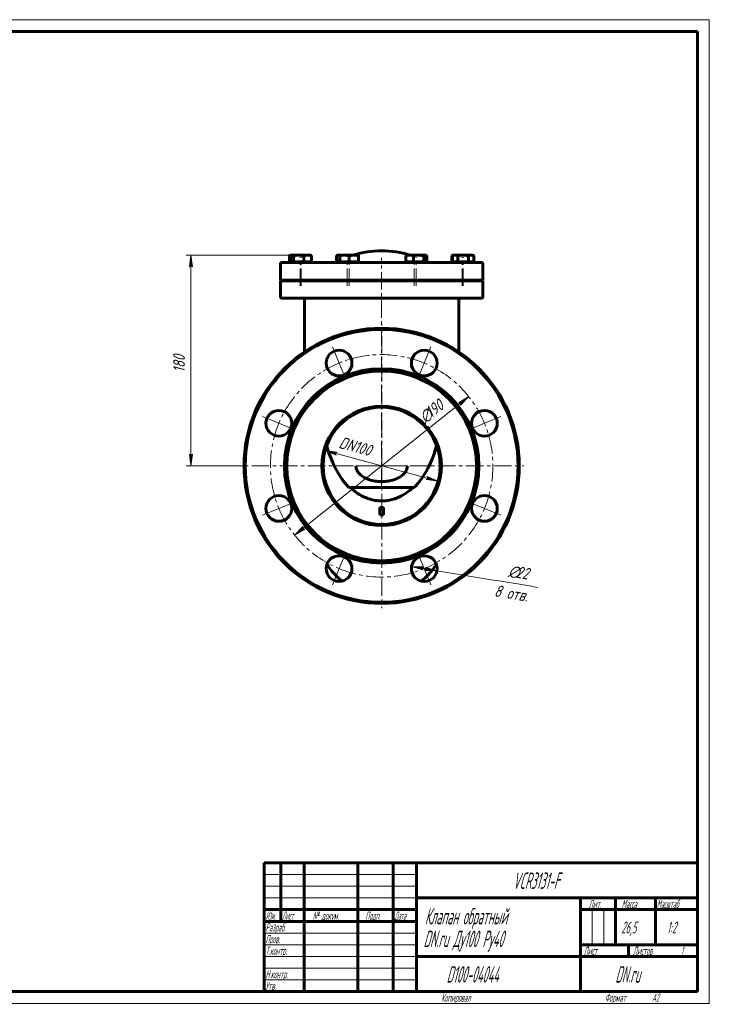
# Model space of a CAD drawing. Header units: millimetres. Extents: x 0 to 594, y 0 to 420.
# Tile 5 of 5: x 300 to 594, y 0 to 420. Entities that reach past the tile are written whole.
import ezdxf

# ---------------------------------------------------------------- set-up
doc = ezdxf.new("R2010")
doc.units = ezdxf.units.MM
for name, pattern in [('K5LT_AUXILIARY', [0]), ('K5LT_AXLED', [12, 7.5, -1.5, 1.5, -1.5]), ('K5LT_BASIC', [0]), ('K5LT_THIN', [0])]:
    doc.linetypes.add(name, pattern=pattern)
doc.layers.add('Системный слой', color=7, linetype='Continuous')
doc.layers.add('Системный слой (1)', color=7, linetype='Continuous', true_color=0x6c6c6c)
doc.styles.add('KDIMTEXTSTYLE', font='GOST_AU.SHX', dxfattribs={"width": 0.96, "oblique": 15, "height": 5})
doc.styles.add('KTEXTSTYLE', font='GOST_AU.SHX', dxfattribs={"width": 0.56, "height": 5})
doc.dimstyles.new('KDIMSTYLE (0.50)', dxfattribs={"dimtxt": 5, "dimasz": 1, "dimexe": 2, "dimexo": 0, "dimgap": 1, "dimtad": 1, "dimlfac": 2, "dimtxsty": 'KDIMTEXTSTYLE', "dimsah": 1, "dimcen": 0, "dimdle": 1, "dimadec": 0, "dimazin": 0, "dimtfac": 0.667, "dimtmove": 0, "dimatfit": 3, "dimfxl": 1, "dimtvp": 1, "dimtolj": 1, "dimtzin": 0, "dimarcsym": 0})

# ---------------------------------------------------------------- blocks, each defined once
blk = doc.blocks.new('U0')
at = {"layer": 'Системный слой (1)', "color": 143, "linetype": 'K5LT_BASIC', "lineweight": 60, "true_color": 0x33acca}
for p, q in [((477.58, 238.11), (476.73, 235.27)), ((475.66, 232.39), (474.38, 229.52)), ((476.24, 233.86), (475.66, 232.39)), ((476.5, 234.61), (476.24, 233.86)), ((476.63, 234.99), (476.5, 234.61)), ((476.7, 235.17), (476.63, 234.99)), ((476.73, 235.27), (476.7, 235.17)), ((473.09, 227.06), (471.97, 225.22)), ((473.62, 228.02), (473.09, 227.06)), ((473.87, 228.5), (473.62, 228.02)), ((474, 228.75), (473.87, 228.5)), ((474.06, 228.87), (474, 228.75)), ((474.38, 229.52), (474.06, 228.87)), ((470.39, 222.96), (470.13, 222.63)), ((470.51, 223.13), (470.39, 222.96)), ((470.57, 223.21), (470.51, 223.13)), ((471.97, 225.22), (470.57, 223.21)), ((468.47, 220.66), (468.07, 220.24)), ((469.6, 221.97), (468.47, 220.66)), ((470.13, 222.63), (469.6, 221.97))]:
    blk.add_line(p, q, dxfattribs=at)
blk = doc.blocks.new('U1')
at = {"layer": 'Системный слой (1)', "color": 143, "linetype": 'K5LT_BASIC', "lineweight": 60, "true_color": 0x33acca}
for p, q in [((431.02, 236.79), (430.65, 238.11)), ((431.26, 236.03), (431.02, 236.79)), ((431.38, 235.65), (431.26, 236.03)), ((431.44, 235.46), (431.38, 235.65)), ((431.47, 235.36), (431.44, 235.46)), ((432.35, 232.93), (431.47, 235.36)), ((433.22, 230.87), (432.35, 232.93)), ((433.68, 229.86), (433.22, 230.87)), ((433.92, 229.36), (433.68, 229.86)), ((434.05, 229.12), (433.92, 229.36)), ((434.11, 228.99), (434.05, 229.12)), ((435.77, 226.01), (434.11, 228.99)), ((436.69, 224.58), (435.77, 226.01)), ((437.17, 223.89), (436.69, 224.58)), ((437.41, 223.55), (437.17, 223.89)), ((437.54, 223.38), (437.41, 223.55)), ((437.6, 223.29), (437.54, 223.38)), ((440.16, 220.24), (437.6, 223.29))]:
    blk.add_line(p, q, dxfattribs=at)
blk = doc.blocks.new('U2')
at = {"layer": 'Системный слой (1)', "color": 143, "linetype": 'K5LT_BASIC', "lineweight": 60, "true_color": 0x33acca}
for p, q in [((430.82, 187.37), (430.76, 187.47)), ((430.89, 187.26), (430.82, 187.37)), ((430.94, 187.19), (430.89, 187.26)), ((430.97, 187.14), (430.94, 187.19)), ((430.99, 187.11), (430.97, 187.14)), ((431.01, 187.07), (430.99, 187.11)), ((431.03, 187.04), (431.01, 187.07)), ((431.05, 187.02), (431.03, 187.04)), ((431.08, 186.97), (431.05, 187.02)), ((431.11, 186.93), (431.08, 186.97)), ((431.88, 185.82), (431.11, 186.93)), ((432.61, 184.85), (431.88, 185.82)), ((475.84, 185.14), (475.41, 184.59)), ((476.2, 185.63), (475.84, 185.14)), ((477.47, 187.47), (476.2, 185.63)), ((433, 184.38), (432.61, 184.85)), ((433.2, 184.14), (433, 184.38)), ((433.3, 184.03), (433.2, 184.14)), ((433.35, 183.97), (433.3, 184.03)), ((433.92, 183.32), (433.35, 183.97)), ((435.1, 182.13), (433.92, 183.32)), ((435.71, 181.56), (435.1, 182.13)), ((436.03, 181.28), (435.71, 181.56)), ((436.37, 180.98), (436.03, 181.28)), ((437.26, 180.27), (436.37, 180.98)), ((472.16, 181.24), (471.55, 180.73)), ((472.54, 181.58), (472.16, 181.24)), ((472.73, 181.74), (472.54, 181.58)), ((472.82, 181.83), (472.73, 181.74)), ((472.86, 181.87), (472.82, 181.83)), ((473.91, 182.91), (472.86, 181.87)), ((474.7, 183.76), (473.91, 182.91)), ((475.09, 184.2), (474.7, 183.76)), ((475.27, 184.42), (475.09, 184.2)), ((475.37, 184.54), (475.27, 184.42)), ((475.41, 184.59), (475.37, 184.54)), ((471.55, 180.73), (470.98, 180.27))]:
    blk.add_line(p, q, dxfattribs=at)
blk = doc.blocks.new('U3')
at = {"layer": 'Системный слой (1)', "color": 143, "linetype": 'K5LT_BASIC', "lineweight": 60, "true_color": 0x33acca}
for p, q in [((415.36, 319.25), (415.24, 319.13)), ((415.46, 319.34), (415.36, 319.25)), ((415.56, 319.41), (415.46, 319.34)), ((415.66, 319.46), (415.56, 319.41)), ((415.75, 319.48), (415.66, 319.46)), ((415.84, 319.49), (415.75, 319.48))]:
    blk.add_line(p, q, dxfattribs=at)
blk = doc.blocks.new('U4')
at = {"layer": 'Системный слой (1)', "color": 143, "linetype": 'K5LT_BASIC', "lineweight": 60, "true_color": 0x33acca}
for p, q in [((484.18, 319.25), (484.07, 319.13)), ((484.28, 319.34), (484.18, 319.25)), ((484.39, 319.41), (484.28, 319.34)), ((484.48, 319.46), (484.39, 319.41)), ((484.57, 319.48), (484.48, 319.46)), ((484.66, 319.49), (484.57, 319.48))]:
    blk.add_line(p, q, dxfattribs=at)
blk = doc.blocks.new('U5')
at = {"layer": 'Системный слой (1)', "color": 143, "linetype": 'K5LT_BASIC', "lineweight": 60, "true_color": 0x33acca}
for p, q in [((484.73, 319.49), (484.66, 319.49)), ((484.79, 319.48), (484.73, 319.49)), ((484.85, 319.46), (484.79, 319.48))]:
    blk.add_line(p, q, dxfattribs=at)
blk = doc.blocks.new('U6')
at = {"layer": 'Системный слой (1)', "color": 143, "linetype": 'K5LT_BASIC', "lineweight": 60, "true_color": 0x33acca}
for start, end in [(73.2653, 106.7347), (114.8676, 118.0725), (61.9275, 63.0606)]:
    blk.add_arc((454.12, 278.79), 42.5, start, end, dxfattribs=at)
blk = doc.blocks.new('U7')
at = {"layer": 'Системный слой (1)', "color": 143, "linetype": 'K5LT_BASIC', "lineweight": 60, "true_color": 0x33acca}
for p, q in [((472.87, 319.48), (472.77, 319.49)), ((472.96, 319.46), (472.87, 319.48)), ((473.05, 319.41), (472.96, 319.46)), ((473.15, 319.34), (473.05, 319.41)), ((473.26, 319.25), (473.15, 319.34)), ((473.37, 319.13), (473.26, 319.25))]:
    blk.add_line(p, q, dxfattribs=at)
blk = doc.blocks.new('U8')
at = {"layer": 'Системный слой (1)', "color": 143, "linetype": 'K5LT_BASIC', "lineweight": 60, "true_color": 0x33acca}
for p, q in [((415.05, 319.31), (414.7, 319.13)), ((415.38, 319.43), (415.05, 319.31)), ((415.69, 319.48), (415.38, 319.43))]:
    blk.add_line(p, q, dxfattribs=at)
blk = doc.blocks.new('U9')
at = {"layer": 'Системный слой (1)', "color": 143, "linetype": 'K5LT_BASIC', "lineweight": 60, "true_color": 0x33acca}
for p, q in [((435.35, 319.31), (434.86, 319.13)), ((435.8, 319.42), (435.35, 319.31)), ((436.24, 319.48), (435.8, 319.42))]:
    blk.add_line(p, q, dxfattribs=at)
blk = doc.blocks.new('U10')
at = {"layer": 'Системный слой (1)', "color": 30, "linetype": 'K5LT_AXLED', "lineweight": 18, "true_color": 0xff8000}
for q in [(454.12, 290.24), (393.37, 229.49), (514.87, 229.49), (454.12, 168.74)]:
    blk.add_line((454.12, 229.49), q, dxfattribs=at)
blk = doc.blocks.new('U11')
at = {"layer": 'Системный слой (1)', "color": 30, "linetype": 'K5LT_AXLED', "lineweight": 18, "true_color": 0xff8000}
for p, q in [((435.94, 273.38), (433.07, 280.31)), ((472.29, 273.38), (475.16, 280.31)), ((438.81, 266.45), (435.94, 273.38)), ((469.42, 266.45), (472.29, 273.38)), ((410.23, 247.67), (403.3, 250.54)), ((498, 247.67), (504.93, 250.54)), ((417.16, 244.8), (410.23, 247.67)), ((491.07, 244.8), (498, 247.67)), ((410.23, 211.31), (403.3, 208.44)), ((417.16, 214.18), (410.23, 211.31)), ((491.07, 214.18), (498, 211.31)), ((498, 211.31), (504.93, 208.44)), ((438.81, 192.54), (435.94, 185.61)), ((469.42, 192.54), (472.29, 185.61)), ((435.94, 185.61), (433.07, 178.68)), ((472.29, 185.61), (475.16, 178.68))]:
    blk.add_line(p, q, dxfattribs=at)
for start, end in [(112.5, 157.5), (67.5, 112.5), (22.5, 67.5), (157.5, 202.5), (337.5, 22.5), (202.5, 247.5), (292.5, 337.5), (247.5, 292.5)]:
    blk.add_arc((454.12, 229.49), 47.5, start, end, dxfattribs=at)
blk = doc.blocks.new('D0')
at = {"layer": 'Системный слой (1)'}
for points in [[(373.36, 314.49), (372.7, 319.49), (372.04, 314.49), (372.7, 314.99)], [(372.7, 229.49), (373.36, 234.49), (372.7, 233.99), (372.04, 234.49)]]:
    blk.add_hatch(color=7, dxfattribs=at).paths.add_polyline_path(points)
at = {"layer": 'Системный слой (1)', "color": 7, "linetype": 'K5LT_THIN', "lineweight": 18, "true_color": 0xffffff}
for p, q in [((419.71, 319.49), (370.7, 319.49)), ((372.04, 314.49), (372.7, 319.49)), ((372.7, 319.49), (373.36, 314.49)), ((372.7, 314.99), (372.04, 314.49)), ((373.36, 314.49), (372.7, 314.99)), ((372.7, 229.49), (372.04, 234.49)), ((372.04, 234.49), (372.7, 233.99)), ((372.7, 233.99), (373.36, 234.49)), ((373.36, 234.49), (372.7, 229.49)), ((395.37, 229.49), (370.7, 229.49))]:
    blk.add_line(p, q, dxfattribs=at)
blk.add_wipeout([(371.7, 269.35), (364.31, 269.35), (364.31, 279.22), (371.7, 279.22)]).dxf.layer = 'Системный слой (1)'
blk.add_line((372.7, 229.49), (372.7, 319.49), dxfattribs=at)
at = {"layer": 'Системный слой (1)', "color": 7, "insert": (365.11, 269.35), "char_height": 5, "attachment_point": 1, "rotation": 90, "style": 'KTEXTSTYLE'}
blk.add_mtext('\\H5.0;\\W1.000;\\Q15;\\Q15;\\W0.960;180', dxfattribs=at)
blk = doc.blocks.new('KDIMARROW_01')
at = {"layer": 'Системный слой'}
blk.add_hatch(color=0, dxfattribs=at).paths.add_polyline_path([(0, 0), (-5, 0.66), (-4.5, 0), (-5, -0.66)])
at = {"layer": 'Системный слой', "color": 0, "linetype": 'K5LT_THIN', "lineweight": 18}
for p, q in [((-4.5, 0), (-5, 0.66)), ((-5, 0.66), (0, 0)), ((0, 0), (-5, -0.66)), ((-5, -0.66), (-4.5, 0))]:
    blk.add_line(p, q, dxfattribs=at)
at = {"layer": 'Системный слой (1)', "color": 0, "linetype": 'K5LT_THIN', "lineweight": 18}
blk.add_line((454.12, 229.49), (453.62, 229.49), dxfattribs=at)
blk = doc.blocks.new('D1')
at = {"layer": 'Системный слой (1)'}
for points in [[(471.31, 185.77), (471.91, 186.34), (466.87, 186.5), (471.69, 185.04)], [(477.72, 184.71), (472.89, 186.18), (473.28, 185.44), (472.68, 184.88)]]:
    blk.add_hatch(color=7, dxfattribs=at).paths.add_polyline_path(points)
at = {"layer": 'Системный слой (1)', "color": 7, "linetype": 'K5LT_THIN', "lineweight": 18, "true_color": 0xffffff}
for p, q in [((466.87, 186.5), (471.91, 186.34)), ((471.69, 185.04), (466.87, 186.5)), ((466.87, 186.5), (477.72, 184.71)), ((471.91, 186.34), (471.31, 185.77)), ((471.31, 185.77), (471.69, 185.04)), ((472.68, 184.88), (473.28, 185.44)), ((473.28, 185.44), (472.89, 186.18)), ((472.89, 186.18), (477.72, 184.71)), ((477.72, 184.71), (472.68, 184.88))]:
    blk.add_line(p, q, dxfattribs=at)
blk.add_wipeout([(501.72, 172.26), (504.45, 188.8), (519.61, 186.29), (516.88, 169.75)]).dxf.layer = 'Системный слой (1)'
blk.add_line((477.72, 184.71), (520.85, 177.59), dxfattribs=at)
at = {"layer": 'Системный слой (1)', "color": 7, "char_height": 5, "attachment_point": 1, "rotation": 350.6283, "style": 'KTEXTSTYLE'}
for s, insert in [('\\H5.0;\\W1.000;\\Q15;\\Q15;\\W0.960;∅', (508.79, 187.27)), ('\\H5.0;\\W1.000;\\Q15;\\Q15;\\W0.960;22', (512.05, 186.74)), ('\\H5.0;\\W1.000;\\Q15;\\Q15;\\W0.960;8 отв.', (502.79, 178.76))]:
    blk.add_mtext(s, dxfattribs=dict(at, insert=insert))
blk = doc.blocks.new('D2')
at = {"layer": 'Системный слой (1)'}
blk.add_hatch(color=7, dxfattribs=at).paths.add_polyline_path([(478.24, 222.94), (473.59, 224.88), (473.9, 224.12), (473.24, 223.61)])
at = {"layer": 'Системный слой (1)', "color": 7, "linetype": 'K5LT_THIN', "lineweight": 18, "true_color": 0xffffff}
for p, q in [((473.24, 223.61), (473.9, 224.12)), ((478.24, 222.94), (473.24, 223.61)), ((473.9, 224.12), (473.59, 224.88)), ((473.59, 224.88), (478.24, 222.94))]:
    blk.add_line(p, q, dxfattribs=at)
blk.add_wipeout([(435.08, 235.7), (437.01, 242.83), (452.43, 238.64), (450.49, 231.51)]).dxf.layer = 'Системный слой (1)'
at = {"layer": 'Системный слой (1)'}
blk.add_hatch(color=7, dxfattribs=at).paths.add_polyline_path([(434.33, 234.87), (434.99, 235.37), (429.99, 236.05), (434.64, 234.1)])
at = {"layer": 'Системный слой (1)', "color": 7, "linetype": 'K5LT_THIN', "lineweight": 18, "true_color": 0xffffff}
for p, q in [((429.99, 236.05), (434.99, 235.37)), ((434.64, 234.1), (429.99, 236.05)), ((478.24, 222.94), (429.99, 236.05)), ((434.99, 235.37), (434.33, 234.87)), ((434.33, 234.87), (434.64, 234.1))]:
    blk.add_line(p, q, dxfattribs=at)
at = {"layer": 'Системный слой (1)', "color": 7, "insert": (436.81, 242.06), "char_height": 5, "attachment_point": 1, "rotation": 344.7962, "style": 'KTEXTSTYLE'}
blk.add_mtext('\\H5.0;\\W1.000;\\Q15;\\Q15;\\W0.960;DN100', dxfattribs=at)
blk = doc.blocks.new('D3')
at = {"layer": 'Системный слой (1)'}
for points in [[(487.79, 255.43), (491.29, 259.06), (486.97, 256.46), (487.77, 256.26)], [(416.94, 199.92), (421.26, 202.52), (420.46, 202.72), (420.45, 203.55)]]:
    blk.add_hatch(color=7, dxfattribs=at).paths.add_polyline_path(points)
at = {"layer": 'Системный слой (1)', "color": 7, "linetype": 'K5LT_THIN', "lineweight": 18, "true_color": 0xffffff}
for p, q in [((486.97, 256.46), (491.29, 259.06)), ((487.77, 256.26), (486.97, 256.46)), ((491.29, 259.06), (487.79, 255.43)), ((487.79, 255.43), (487.77, 256.26)), ((416.94, 199.92), (420.45, 203.55)), ((421.26, 202.52), (416.94, 199.92)), ((420.45, 203.55), (420.46, 202.72)), ((420.46, 202.72), (421.26, 202.52))]:
    blk.add_line(p, q, dxfattribs=at)
blk.add_wipeout([(473.67, 246.33), (469.08, 252.1), (479.29, 260.23), (483.89, 254.45)]).dxf.layer = 'Системный слой (1)'
blk.add_line((416.94, 199.92), (491.29, 259.06), dxfattribs=at)
at = {"layer": 'Системный слой (1)', "color": 7, "char_height": 5, "attachment_point": 1, "rotation": 38.4981, "style": 'KTEXTSTYLE'}
for s, insert in [('\\H5.0;\\W1.000;\\Q15;\\Q15;\\W0.960;190', (472.16, 253.54)), ('\\H5.0;\\W1.000;\\Q15;\\Q15;\\W0.960;∅', (469.57, 251.48))]:
    blk.add_mtext(s, dxfattribs=dict(at, insert=insert))
blk = doc.blocks.new('U35')
at = {"color": 7, "linetype": 'K5LT_THIN', "lineweight": 18, "true_color": 0xffffff}
for p, q in [((0, 420), (594, 420)), ((594, 420), (594, 0)), ((404, 55), (469, 55)), ((404, 50), (469, 50)), ((404, 45), (469, 45)), ((543.96, 25), (543.96, 40)), ((548.98, 25), (548.98, 40)), ((404, 30), (469, 30)), ((404, 25), (469, 25)), ((404, 20), (469, 20)), ((404, 15), (469, 15)), ((404, 10), (469, 10)), ((594, 0), (0, 0))]:
    blk.add_line(p, q, dxfattribs=at)
at = {"color": 143, "linetype": 'K5LT_BASIC', "lineweight": 60, "true_color": 0x33acca}
for p, q in [((20, 415), (589, 415)), ((589, 415), (589, 5)), ((404, 60), (589, 60)), ((404, 5), (404, 60)), ((411, 35), (411, 60)), ((421, 5), (421, 60)), ((444, 5), (444, 60)), ((459, 5), (459, 60)), ((469, 5), (469, 60)), ((469, 45), (589, 45)), ((539, 5), (539, 45)), ((554, 25), (554, 45)), ((571, 25), (571, 45)), ((404, 40), (469, 40)), ((539, 40), (554, 40)), ((554, 40), (589, 40)), ((404, 35), (469, 35)), ((539, 25), (589, 25)), ((559.57, 20), (559.57, 25)), ((469, 20), (539, 20)), ((539, 20), (589, 20)), ((589, 5), (20, 5))]:
    blk.add_line(p, q, dxfattribs=at)
at = {"color": 7, "attachment_point": 1, "style": 'KTEXTSTYLE'}
for s, insert, char_height in [('\\H5.0;\\W1.000;\\Q15;\\Q15;\\W0.560;\\H7.00;VCR3131-F', (510.13, 55.86), 7), ('\\H5.0;\\W1.000;\\Q15;\\Q15;\\W0.560;\\H3.50;Лит.', (542.47, 44.18), 3.5), ('\\H5.0;\\W1.000;\\Q15;\\Q15;\\W0.560;\\H3.50;Масса', (556.58, 44.18), 3.5), ('\\H5.0;\\W1.000;\\Q15;\\Q15;\\W0.540;\\H3.50;Масштаб', (571.52, 44.18), 3.5), ('\\H5.0;\\W1.000;\\Q15;\\Q15;\\W0.458;\\H3.50;Изм.', (404.62, 39.18), 3.5), ('\\H5.0;\\W1.000;\\Q15;\\Q15;\\W0.467;\\H3.50;Лист', (411.61, 39.18), 3.5), ('\\H5.0;\\W1.000;\\Q15;\\Q15;\\W0.560;\\H3.50;№ докум.', (424.63, 39.18), 3.5), ('\\H5.0;\\W1.000;\\Q15;\\Q15;\\W0.560;\\H3.50;Подп.', (447.1, 39.18), 3.5), ('\\H5.0;\\W1.000;\\Q15;\\Q15;\\W0.467;\\H3.50;Дата', (459.61, 39.18), 3.5), ('\\H5.0;\\W1.000;\\Q15;\\Q15;\\W0.560;\\H7.00;Клапан обратный', (472.54, 40.69), 7), ('\\H5.0;\\W1.000;\\Q15;\\Q15;\\W0.560;\\H3.50;Разраб.', (404.5, 34.18), 3.5), ('\\H5.0;\\W1.000;\\Q15;\\Q15;\\W0.560;26,5', (556.43, 34.9), 5), ('\\H5.0;\\W1.000;\\Q15;\\Q15;\\W0.560;{\\c16737820;1:2}', (575.92, 34.9), 5), ('\\H5.0;\\W1.000;\\Q15;\\Q15;\\W0.560;\\H7.00;DN.ru Ду100 Ру40', (471.98, 31.02), 7), ('\\H5.0;\\W1.000;\\Q15;\\Q15;\\W0.560;\\H3.50;Пров.', (404.5, 29.18), 3.5), ('\\H5.0;\\W1.000;\\Q15;\\Q15;\\W0.560;\\H3.50;Т.контр.', (404.5, 24.18), 3.5), ('\\H5.0;\\W1.000;\\Q15;\\Q15;\\W0.560;\\H3.50;Лист', (540.32, 24.18), 3.5), ('\\H5.0;\\W1.000;\\Q15;\\Q15;\\W0.560;\\H3.50;Листов', (561.36, 24.18), 3.5), ('\\H5.0;\\W1.000;\\Q15;\\Q15;\\W0.560;\\H3.50;1', (581.91, 24.18), 3.5), ('\\H5.0;\\W1.000;\\Q15;\\Q15;\\W0.560;\\H3.50;Н.контр.', (404.5, 14.18), 3.5), ('\\H5.0;\\W1.000;\\Q15;\\Q15;\\W0.560;\\H7.00;{\\c16737820;D100-04044}', (481.8, 15.86), 7), ('\\H5.0;\\W1.000;\\Q15;\\Q15;\\W0.560;\\H7.00;DN.ru', (553.84, 15.86), 7), ('\\H5.0;\\W1.000;\\Q15;\\Q15;\\W0.560;\\H3.50;Утв.', (404.5, 9.18), 3.5), ('\\H5.0;\\W1.000;\\Q15;\\Q15;\\W0.560;\\H3.50;Копировал', (479.5, 4.18), 3.5), ('\\H5.0;\\W1.000;\\Q15;\\Q15;\\W0.560;\\H3.50;Формат', (549.5, 4.18), 3.5), ('\\H5.0;\\W1.000;\\Q15;\\Q15;\\W0.560;\\H3.50;A2', (569.5, 4.18), 3.5)]:
    blk.add_mtext(s, dxfattribs=dict(at, insert=insert, char_height=char_height))

msp = doc.modelspace()

# ---------------------------------------------------------------- linework, layer by layer
at = {"layer": 'Системный слой (1)', "color": 143, "linetype": 'K5LT_BASIC', "lineweight": 60, "true_color": 0x33acca}
for p, q in [((410.9582, 308.7916), (410.9582, 315.7916)), ((496.7749, 316.2916), (411.4582, 316.2916)), ((415.3237, 319.4916), (414.7049, 319.1344)), ((414.7049, 316.5916), (414.7049, 319.1344)), ((415.2438, 316.5916), (414.7049, 316.5916)), ((415.2438, 316.5916), (415.2438, 319.1344)), ((415.8415, 316.5916), (415.2438, 316.5916)), ((415.3237, 319.4916), (415.7052, 319.4916)), ((415.3237, 316.5916), (415.3237, 316.2916)), ((415.7052, 319.4916), (415.564, 319.4102)), ((415.7052, 319.4916), (415.8415, 319.4916)), ((415.7052, 316.5916), (415.7052, 316.2916)), ((415.8415, 319.4916), (418.6699, 319.4916)), ((416.4392, 316.5916), (415.8415, 316.5916)), ((416.4392, 316.5916), (416.4392, 319.1344)), ((418.6699, 316.5916), (416.4392, 316.5916)), ((418.6699, 319.4916), (422.5336, 319.4916)), ((420.9006, 316.5916), (418.6699, 316.5916)), ((420.9006, 316.5916), (420.9006, 319.1344)), ((422.5336, 316.5916), (420.9006, 316.5916)), ((422.5336, 319.4916), (423.7052, 319.4916)), ((424.1666, 316.5916), (422.5336, 316.5916)), ((423.7052, 319.4916), (423.8463, 319.4102)), ((423.7052, 316.5916), (423.7052, 316.2916)), ((424.1666, 316.5916), (424.1666, 319.1344)), ((434.862, 316.6797), (434.862, 319.1344)), ((435.3234, 319.4916), (435.1823, 319.4102)), ((435.3234, 319.4916), (436.2444, 319.4916)), ((436.2444, 319.1344), (436.2444, 319.4916)), ((436.2444, 319.4916), (438.2444, 319.4916)), ((436.2444, 316.5916), (436.2444, 319.1344)), ((438.2444, 316.5916), (436.2444, 316.5916)), ((436.2444, 316.5916), (436.2444, 316.2916)), ((438.2444, 319.4916), (442.2444, 319.4916)), ((440.2444, 316.5916), (438.2444, 316.5916)), ((440.2444, 316.5916), (440.2444, 319.1344)), ((442.2444, 316.5916), (440.2444, 316.5916)), ((442.2444, 319.4916), (444.2444, 319.4916)), ((444.2444, 316.5916), (442.2444, 316.5916)), ((444.2444, 319.4916), (444.2444, 319.1344)), ((444.2444, 316.5916), (444.2444, 319.1344)), ((444.2444, 316.5916), (444.2444, 316.2916)), ((464.4483, 316.5916), (464.4483, 319.1344)), ((466.0813, 316.5916), (464.4483, 316.5916)), ((464.9097, 319.4916), (464.7686, 319.4102)), ((464.9097, 319.4916), (466.0813, 319.4916)), ((464.9097, 316.5916), (464.9097, 316.2916)), ((466.0813, 319.4916), (469.945, 319.4916)), ((467.7143, 316.5916), (466.0813, 316.5916)), ((467.7143, 316.5916), (467.7143, 319.1344)), ((469.945, 316.5916), (467.7143, 316.5916)), ((469.945, 319.4916), (472.7734, 319.4916)), ((472.1757, 316.5916), (469.945, 316.5916)), ((472.1757, 316.5916), (472.1757, 319.1344)), ((472.7734, 316.5916), (472.1757, 316.5916)), ((472.7734, 319.4916), (472.9097, 319.4916)), ((473.3711, 316.5916), (472.7734, 316.5916)), ((472.9097, 319.4916), (473.0508, 319.4102)), ((472.9097, 316.5916), (472.9097, 316.2916)), ((473.3711, 316.5916), (473.3711, 319.1344)), ((484.0666, 316.5916), (484.0666, 319.1344)), ((484.2906, 316.5916), (484.0666, 316.5916)), ((484.9094, 319.4916), (484.2906, 319.1344)), ((484.2906, 316.5916), (484.2906, 319.1344)), ((485.4453, 316.5916), (484.2906, 316.5916)), ((484.528, 319.4916), (484.3868, 319.4102)), ((484.528, 319.4916), (484.6643, 319.4916)), ((484.528, 316.5916), (484.528, 316.2916)), ((484.6643, 319.4916), (484.9094, 319.4916)), ((484.9094, 319.4916), (485.4453, 319.4916)), ((484.9094, 316.5916), (484.9094, 316.2916)), ((485.4453, 319.4916), (488.9094, 319.4916)), ((486.6, 316.5916), (485.4453, 316.5916)), ((486.6, 316.5916), (486.6, 319.1344)), ((488.9094, 316.5916), (486.6, 316.5916)), ((488.9094, 319.4916), (492.3735, 319.4916)), ((491.2188, 316.5916), (488.9094, 316.5916)), ((491.2188, 316.5916), (491.2188, 319.1344)), ((492.3735, 316.5916), (491.2188, 316.5916)), ((492.3735, 319.4916), (492.9094, 319.4916)), ((493.5282, 316.5916), (492.3735, 316.5916)), ((492.9094, 319.4916), (493.5282, 319.1344)), ((492.9094, 316.5916), (492.9094, 316.2916)), ((493.5282, 316.5916), (493.5282, 319.1344)), ((497.2749, 308.7916), (497.2749, 315.7916)), ((410.9582, 308.7916), (497.2749, 308.7916)), ((410.9582, 301.5416), (410.9582, 308.5416)), ((410.9582, 308.5416), (497.2749, 308.5416)), ((416.8237, 308.7916), (416.8237, 308.7517)), ((417.0338, 308.5416), (416.8237, 308.7517)), ((417.2052, 308.7517), (416.8237, 308.7517)), ((417.2052, 308.7916), (417.2052, 308.7517)), ((417.4153, 308.5416), (417.2052, 308.7517)), ((417.9374, 308.7517), (417.2052, 308.7517)), ((422.2052, 308.7517), (417.9374, 308.7517)), ((421.9951, 308.5416), (422.2052, 308.7517)), ((422.2052, 308.7916), (422.2052, 308.7517)), ((436.8234, 308.7916), (436.8234, 308.7517)), ((437.7444, 308.7517), (436.8234, 308.7517)), ((437.0336, 308.5416), (436.8234, 308.7517)), ((437.7444, 308.7916), (437.7444, 308.7517)), ((440.2444, 308.7517), (437.7444, 308.7517)), ((437.9545, 308.5416), (437.7444, 308.7517)), ((442.7444, 308.7517), (440.2444, 308.7517)), ((442.5343, 308.5416), (442.7444, 308.7517)), ((442.7444, 308.7916), (442.7444, 308.7517)), ((450.3666, 308.5416), (450.3666, 308.7916)), ((457.8666, 308.5416), (457.8666, 308.7916)), ((465.4888, 308.7916), (465.4888, 308.7517)), ((465.6989, 308.5416), (465.4888, 308.7517)), ((466.4097, 308.7517), (465.4888, 308.7517)), ((466.4097, 308.7916), (466.4097, 308.7517)), ((470.6775, 308.7517), (466.4097, 308.7517)), ((466.6198, 308.5416), (466.4097, 308.7517)), ((471.4097, 308.7517), (470.6775, 308.7517)), ((471.1996, 308.5416), (471.4097, 308.7517)), ((471.4097, 308.7916), (471.4097, 308.7517)), ((486.028, 308.7916), (486.028, 308.7517)), ((486.4094, 308.7517), (486.028, 308.7517)), ((486.2381, 308.5416), (486.028, 308.7517)), ((486.4094, 308.7916), (486.4094, 308.7517)), ((491.4094, 308.7517), (486.4094, 308.7517)), ((486.6196, 308.5416), (486.4094, 308.7517)), ((491.1993, 308.5416), (491.4094, 308.7517)), ((491.4094, 308.7916), (491.4094, 308.7517)), ((497.2749, 301.5416), (497.2749, 308.5416)), ((411.4582, 301.0416), (496.7749, 301.0416)), ((421.104, 278.0893), (421.104, 300.5416)), ((487.1292, 278.0893), (487.1292, 300.5416)), ((468.074, 220.2416), (440.1592, 220.2416)), ((453.3666, 211.7402), (454.8666, 211.7402)), ((453.3666, 208.9211), (453.3666, 211.7402)), ((454.8666, 211.7402), (454.8666, 208.9211)), ((453.3666, 208.5685), (453.3666, 208.9211)), ((453.3666, 208.9211), (454.8666, 208.9211)), ((454.8666, 208.9211), (454.8666, 208.5685))]:
    msp.add_line(p, q, dxfattribs=at)
at = {"layer": 'Системный слой (1)', "color": 30, "linetype": 'K5LT_AXLED', "lineweight": 18, "true_color": 0xff8000}
for p, q in [((419.3237, 306.2916), (419.3237, 318.5916)), ((419.7052, 306.2916), (419.7052, 318.5916)), ((439.3234, 306.2916), (439.3234, 318.2916)), ((440.2444, 306.2916), (440.2444, 318.5916)), ((454.1166, 220.7416), (454.1166, 318.2916)), ((467.9888, 306.2916), (467.9888, 318.2916)), ((468.9097, 306.2916), (468.9097, 318.5916)), ((488.528, 306.2916), (488.528, 318.5916)), ((488.9094, 306.2916), (488.9094, 318.5916))]:
    msp.add_line(p, q, dxfattribs=at)
at = {"layer": 'Системный слой (1)', "color": 232, "linetype": 'K5LT_AUXILIARY', "lineweight": 18, "true_color": 0xc52b79}
msp.add_line((443.1453, 229.4916), (465.0879, 229.4916), dxfattribs=at)
at = {"layer": 'Системный слой (1)', "color": 143, "linetype": 'K5LT_BASIC', "lineweight": 60, "true_color": 0x33acca}
for centre, radius in [((454.1166, 229.4916), 58.25), ((435.9391, 273.3759), 5.5), ((472.294, 273.3759), 5.5), ((454.1166, 229.4916), 41.5), ((454.1166, 229.4916), 40.5), ((410.2323, 247.6691), 5.5), ((454.1166, 229.4916), 25.5), ((454.1166, 229.4916), 25), ((498.0009, 247.6691), 5.5), ((410.2323, 211.3142), 5.5), ((498.0009, 211.3142), 5.5), ((435.9391, 185.6074), 5.5), ((472.294, 185.6074), 5.5)]:
    msp.add_circle(centre, radius, dxfattribs=at)
for centre, radius, start, end in [((411.4582, 315.7916), 0.5, 90, 180), ((496.7749, 315.7916), 0.5, 0, 90), ((411.4582, 301.5416), 0.5, 180, 270), ((420.604, 300.5416), 0.5, 0, 90), ((487.6292, 300.5416), 0.5, 90, 180), ((496.7749, 301.5416), 0.5, 270, 0), ((454.1166, 229.4916), 58.75, 0, 180), ((454.1166, 229.4916), 58.75, 180, 0)]:
    msp.add_arc(centre, radius, start, end, dxfattribs=at)
for points, weights in [([(416.4392, 319.1344), (416.1189, 319.4916), (415.8415, 319.4916)], [1, 1.0379548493, 1]), ([(418.6699, 319.4916), (417.6346, 319.4916), (416.4392, 319.1344)], [1, 1.0379548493, 1]), ([(420.9006, 319.1344), (419.7052, 319.4916), (418.6699, 319.4916)], [1, 1.0379548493, 1]), ([(422.5336, 319.4916), (421.7757, 319.4916), (420.9006, 319.1344)], [1, 1.0379548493, 1]), ([(424.1666, 319.1344), (423.2915, 319.4916), (422.5336, 319.4916)], [1, 1.0379548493, 1]), ([(423.8463, 319.4102), (423.9977, 319.3227), (424.1666, 319.1344)], [1.0189529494, 1.01965895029, 1]), ([(434.862, 319.1344), (435.0309, 319.3227), (435.1823, 319.4102)], [1, 1.01965916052, 1.0189529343]), ([(438.2444, 319.4916), (437.3162, 319.4916), (436.2444, 319.1344)], [1, 1.0379548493, 1]), ([(440.2444, 319.1344), (439.1726, 319.4916), (438.2444, 319.4916)], [1, 1.0379548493, 1]), ([(442.2444, 319.4916), (441.3162, 319.4916), (440.2444, 319.1344)], [1, 1.0379548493, 1]), ([(444.2444, 319.1344), (443.1726, 319.4916), (442.2444, 319.4916)], [1, 1.0379548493, 1]), ([(466.0813, 319.4916), (465.3234, 319.4916), (464.4483, 319.1344)], [1, 1.0379548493, 1]), ([(464.4483, 319.1344), (464.6172, 319.3227), (464.7686, 319.4102)], [1, 1.01965916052, 1.0189529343]), ([(467.7143, 319.1344), (466.8392, 319.4916), (466.0813, 319.4916)], [1, 1.0379548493, 1]), ([(469.945, 319.4916), (468.9097, 319.4916), (467.7143, 319.1344)], [1, 1.0379548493, 1]), ([(472.1757, 319.1344), (470.9803, 319.4916), (469.945, 319.4916)], [1, 1.0379548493, 1]), ([(472.7734, 319.4916), (472.496, 319.4916), (472.1757, 319.1344)], [1, 1.0379548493, 1]), ([(485.4453, 319.4916), (484.9094, 319.4916), (484.2906, 319.1344)], [1, 1.0379548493, 1]), ([(486.6, 319.1344), (485.9812, 319.4916), (485.4453, 319.4916)], [1, 1.0379548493, 1]), ([(488.9094, 319.4916), (487.8376, 319.4916), (486.6, 319.1344)], [1, 1.0379548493, 1]), ([(491.2188, 319.1344), (489.9812, 319.4916), (488.9094, 319.4916)], [1, 1.0379548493, 1]), ([(492.3735, 319.4916), (491.8376, 319.4916), (491.2188, 319.1344)], [1, 1.0379548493, 1]), ([(493.5282, 319.1344), (492.9094, 319.4916), (492.3735, 319.4916)], [1, 1.0379548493, 1])]:
    msp.add_rational_spline(points, weights, degree=2, dxfattribs=at)
for points, knots in [([(443.1453, 229.4916), (443.1453, 229.1537), (443.1846, 228.8191), (443.342, 228.1424), (443.4635, 227.8072), (443.9477, 226.8117), (444.4414, 226.1783), (446.0112, 224.795), (447.2233, 224.1308), (449.5389, 223.3565), (450.4636, 223.1457), (452.1146, 222.904), (452.8421, 222.8421), (454.2573, 222.8019), (454.9482, 222.8192), (456.4315, 222.9372), (457.2268, 223.0515), (459.1154, 223.4635), (460.2063, 223.8218), (462.2385, 224.8408), (463.0949, 225.4744), (464.183, 226.6957), (464.549, 227.2612), (464.9834, 228.4021), (465.0879, 228.9399), (465.0879, 229.4916)], [-5.27184451, -5.27184451, -5.27184451, -5.27184451, -5.03333474, -5.03333474, -4.7800787, -4.7800787, -4.2441759, -4.2441759, -3.4801119, -3.4801119, -3.00755373, -3.00755373, -2.64446036, -2.64446036, -2.30101986, -2.30101986, -1.90113733, -1.90113733, -1.32922666, -1.32922666, -0.737603, -0.737603, -0.33134866, -0.33134866, -0.00030682, -0.00030682, -0.00030682, -0.00030682]), ([(467.4666, 220.2416), (465.6954, 218.5507), (463.7815, 217.2218), (460.4118, 215.6206), (458.9706, 215.1313), (456.4332, 214.6284), (455.3799, 214.5172), (453.2814, 214.4924), (452.2483, 214.5746), (449.8265, 214.9869), (448.4708, 215.3939), (444.9117, 216.9093), (442.7497, 218.3484), (440.7665, 220.2416)], [2.71968053, 2.71968053, 2.71968053, 2.71968053, 4.63614528, 4.63614528, 5.94440822, 5.94440822, 6.85017333, 6.85017333, 7.73623107, 7.73623107, 8.95154926, 8.95154926, 11.07285152, 11.07285152, 11.07285152, 11.07285152]), ([(454.8666, 208.5685), (454.6118, 208.5648), (454.3612, 208.5631), (453.8719, 208.5631), (453.6213, 208.5648), (453.3666, 208.5685)], [23.253086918, 23.253086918, 23.253086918, 23.253086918, 23.399866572, 23.399866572, 23.546646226, 23.546646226, 23.546646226, 23.546646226])]:
    msp.add_open_spline(points, degree=3, knots=knots, dxfattribs=at)

# ---------------------------------------------------------------- block references
at = {"layer": 'Системный слой (1)'}
for name in ['U6', 'U8', 'U3', 'U9', 'U7', 'U4', 'U5', 'U10', 'U11', 'U1', 'U0', 'U2']:
    msp.add_blockref(name, (0, 0), dxfattribs=at)

# ---------------------------------------------------------------- next in the draw order: dimensions: what is measured, and where the dimension line sits
at = {"layer": 'Системный слой (1)', "color": 7}
dim = msp.add_linear_dim(base=(372.6968, 229.4916), p1=(419.7052, 319.4916), p2=(395.3666, 229.4916), angle=90, dimstyle='KDIMSTYLE (0.50)', override={"dimexo": 0, "dimpost": '\\H5.0;\\W0.960;\\Q15;<>', "dimblk1": 'KDIMARROW_01', "dimblk2": 'KDIMARROW_01', "dimse1": 0, "dimse2": 0, "dimclrt": 7, "dimtol": 1, "dimtp": 0, "dimtm": 0, "dimtdec": 5, "dimtolj": 1}, dxfattribs=at)
dim.commit()
dim.dimension.update_dxf_attribs({"geometry": 'D0', "text_midpoint": (372.6968, 274.4916), "dimtype": 160})
dim = msp.add_diameter_dim_2p(p1=(461.4409, 187.3986), p2=(483.1472, 183.8161), dimstyle='KDIMSTYLE (0.50)', override={"dimpost": '\\H5.0;\\W0.960;\\Q15;<>\\X\\H5.0;\\W0.960;\\Q15;\\Q15;8 отв.', "dimblk1": 'KDIMARROW_01', "dimblk2": 'KDIMARROW_01', "dimclrt": 7, "dimtol": 1, "dimtp": 0, "dimtm": 0, "dimtdec": 5, "dimatfit": 2, "dimtolj": 1}, dxfattribs=at)
dim.commit()
dim.dimension.update_dxf_attribs({"geometry": 'D1', "text_midpoint": (510.979, 179.2227)})

# ---------------------------------------------------------------- next in the draw order: dimensions: what is measured, and where the dimension line sits
dim = msp.add_diameter_dim_2p(p1=(502.3665, 216.3789), p2=(405.8666, 242.6043), dimstyle='KDIMSTYLE (0.50)', override={"dimpost": '\\H5.0;\\W0.960;\\Q15;\\Q15;DN\\H5.0;\\W0.960;\\Q15;<>', "dimblk1": 'KDIMARROW_01', "dimblk2": 'KDIMARROW_01', "dimclrt": 7, "dimtol": 1, "dimtp": 0, "dimtm": 0, "dimtdec": 5, "dimatfit": 2, "dimtolj": 1}, dxfattribs=at)
dim.commit()
dim.dimension.update_dxf_attribs({"geometry": 'D2', "text_midpoint": (442.8438, 232.5552), "dimtype": 163})

# ---------------------------------------------------------------- next in the draw order: dimensions: what is measured, and where the dimension line sits
dim = msp.add_diameter_dim_2p(p1=(379.7668, 170.3552), p2=(528.4663, 288.628), dimstyle='KDIMSTYLE (0.50)', override={"dimpost": '\\H5.0;\\W0.960;\\Q15;<>', "dimblk1": 'KDIMARROW_01', "dimblk2": 'KDIMARROW_01', "dimclrt": 7, "dimtol": 1, "dimtp": 0, "dimtm": 0, "dimtdec": 5, "dimatfit": 2, "dimtolj": 1}, dxfattribs=at)
dim.commit()
dim.dimension.update_dxf_attribs({"geometry": 'D3', "text_midpoint": (479.6166, 249.7739), "dimtype": 163})

# ---------------------------------------------------------------- next in the draw order: block references
msp.add_blockref('U35', (0, 0))

doc.saveas('drawing.dxf')
